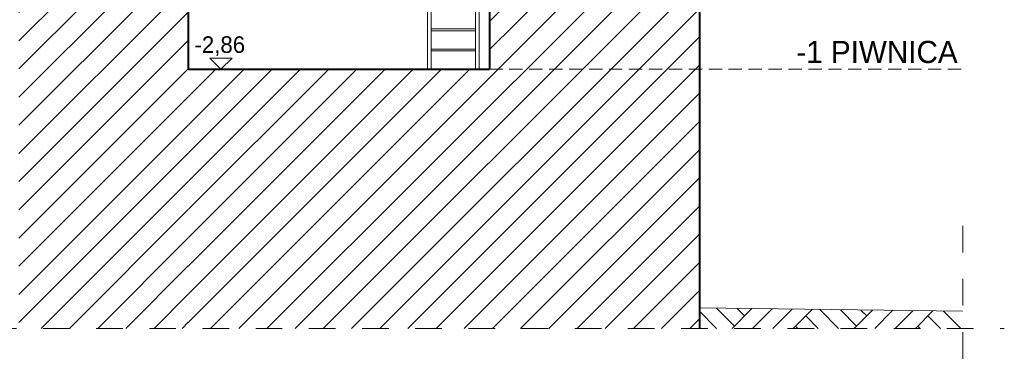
# Model space of a CAD drawing. Header units: millimetres. Extents: x 16408 to 39505, y -6861 to 26364.
# Tile 30 of 85: x 26171 to 39505, y -6861 to -2192. Entities that reach past the tile are written whole.
import ezdxf

# ---------------------------------------------------------------- set-up
doc = ezdxf.new("R2010")
doc.units = ezdxf.units.MM
doc.header["$MEASUREMENT"] = 0
for name, pattern in [('Przerywana', [720, 360, -360]), ('Przerywana gęsta', [270, 180, -90]), ('Wipeout_Contour', [1000, 0, -1000])]:
    doc.linetypes.add(name, pattern=pattern)
for name, color, linetype, lineweight in [('0_Nr_pióra__1', 7, 'Continuous', 13), ('0_Nr_pióra__103', 7, 'Continuous', 5), ('0_Nr_pióra__7', 7, 'Continuous', 20), ('0_Nr_pióra__93', 7, 'Continuous', 13), ('inw_schody zewnętrzne_Nr_pióra__1', 7, 'Continuous', 13), ('inw_schody zewnętrzne_Nr_pióra__27', 7, 'Continuous', 40)]:
    doc.layers.add(name, color=color, linetype=linetype, lineweight=lineweight)
doc.layers.add('0_Nr_pióra__101', color=7, linetype='Continuous', lineweight=5, true_color=0xb2b2b2)
doc.layers.add('inw_ściany zewnętrzne_Nr_pióra__61', color=7, linetype='Continuous', lineweight=13, true_color=0x6a6a6a)
doc.layers.add('inw_schody zewnętrzne', color=7, linetype='Continuous')
doc.styles.add('STYL_AUTOMATYCZNY_1', font='txt')
pattern_1 = [(45, (0, 0), (-190.9188, 190.9188), [])]

# ---------------------------------------------------------------- blocks, each defined once
blk = doc.blocks.new('Wymiary_1_4', base_point=(28897, -2864))
at = {"layer": '0_Nr_pióra__1', "color": 7, "linetype": 'Continuous', "lineweight": 13}
for p, q in [((28897, -2864), (28747, -2714)), ((28747, -2714), (29047, -2714)), ((29047, -2714), (28897, -2864))]:
    blk.add_line(p, q, dxfattribs=at)
at = {"layer": '0_Nr_pióra__1', "color": 7, "lineweight": 13, "insert": (28538, -2684), "char_height": 225, "attachment_point": 7, "style": 'STYL_AUTOMATYCZNY_1'}
blk.add_mtext('\\A1;{\\pql;\\fCentury Gothic|b0|i0|c238|p34;-2,86}', dxfattribs=at)

msp = doc.modelspace()

# ---------------------------------------------------------------- texts
at = {"layer": '0_Nr_pióra__7', "color": 7, "linetype": 'Continuous', "lineweight": 20, "insert": (37781, -2783), "char_height": 300, "attachment_point": 8, "style": 'STYL_AUTOMATYCZNY_1'}
msp.add_mtext('\\A1;{\\pqc;\\fCentury Gothic|b0|i0|c238|p34;-1 PIWNICA}', dxfattribs=at)

# ---------------------------------------------------------------- wipeouts: each hides what was drawn before it
at = {"color": 254, "linetype": 'Wipeout_Contour', "lineweight": 0, "ltscale": 150725.637076}
msp.add_wipeout([(35376, -6374), (38941, -6374), (38941, -6143), (35376, -6097)], dxfattribs=at)

# ---------------------------------------------------------------- next in the draw order: hatches: boundary and pattern name
at = {"layer": '0_Nr_pióra__101', "linetype": 'Continuous', "lineweight": 5, "true_color": 0xb2b2b2}
h = msp.add_hatch(dxfattribs=at)
h.set_pattern_fill('Grunt_0004', color=253, style=0, pattern_type=2)
h.set_pattern_definition([(45, (0, 0), (-413.6575, 413.6575), []), (45, (-137.9, 137.9), (-827.315, 827.315), []), (45, (-275.8, 275.8), (-827.315, 827.315), []), (135, (-413.66, 413.66), (137.8858, 137.8858), [585, -585])])
h.paths.add_polyline_path([(35376, -6374), (38941, -6374), (38941, -6143), (35376, -6097)])

# ---------------------------------------------------------------- next in the draw order: linework, layer by layer
at = {"layer": '0_Nr_pióra__1', "color": 7, "linetype": 'Przerywana', "lineweight": 13}
msp.add_line((38941, -4985), (38941, -6861), dxfattribs=at)

# ---------------------------------------------------------------- next in the draw order: wipeouts: each hides what was drawn before it
at = {"color": 254, "linetype": 'Wipeout_Contour', "lineweight": 0, "ltscale": 227356.527665}
msp.add_wipeout([(32532, -2864), (28391, -2864), (28391, -6374), (32596, -6374), (35376, -6374), (35376, 136), (32532, 136)], dxfattribs=at).dxf.layer = 'inw_schody zewnętrzne'

# ---------------------------------------------------------------- next in the draw order: hatches: boundary and pattern name
at = {"layer": 'inw_schody zewnętrzne_Nr_pióra__1', "linetype": 'Continuous', "lineweight": 13}
h = msp.add_hatch(dxfattribs=at)
h.set_pattern_fill('Bloczki_ceramiczne_0004', style=0, pattern_type=2)
h.set_pattern_definition(pattern_1)
h.paths.add_polyline_path([(32532, -2864), (28391, -2864), (28391, -6374), (32596, -6374), (35376, -6374), (35376, 136), (32532, 136)])

# ---------------------------------------------------------------- next in the draw order: linework, layer by layer
at = {"layer": '0_Nr_pióra__103', "color": 7, "linetype": 'Continuous', "lineweight": 5}
for p, q in [((31693, -2864), (31693, -4)), ((31744, -2864), (31744, -4)), ((32343, -2864), (32343, -4)), ((32393, -2864), (32393, -4)), ((32343, -2316), (31744, -2316)), ((32343, -2342), (31744, -2342)), ((32343, -2590), (31744, -2590)), ((32343, -2616), (31744, -2616))]:
    msp.add_line(p, q, dxfattribs=at)
at = {"layer": '0_Nr_pióra__93', "color": 7, "linetype": 'Continuous', "lineweight": 13, "flags": 128}
msp.add_lwpolyline([(35376, -6097), (38941, -6143)], dxfattribs=at)
at = {"layer": 'inw_schody zewnętrzne_Nr_pióra__27', "color": 7, "linetype": 'Continuous', "lineweight": 40}
for p, q in [((32532, 136), (32532, -2864)), ((35376, 136), (35376, -6374))]:
    msp.add_line(p, q, dxfattribs=at)
at = {"layer": 'inw_ściany zewnętrzne_Nr_pióra__61', "color": 251, "linetype": 'Przerywana gęsta', "lineweight": 13, "true_color": 0x6a6a6a, "flags": 128}
msp.add_lwpolyline([(32532, -2864), (38941, -2864)], dxfattribs=at)

# ---------------------------------------------------------------- next in the draw order: block references
at = {"color": 7, "linetype": 'Continuous', "lineweight": 13}
msp.add_blockref('Wymiary_1_4', (28897, -2864), dxfattribs=at)

# ---------------------------------------------------------------- next in the draw order: wipeouts: each hides what was drawn before it
at = {"color": 254, "linetype": 'Wipeout_Contour', "lineweight": 0, "ltscale": 163501.268357}
msp.add_wipeout([(28455, -6374), (28455, 136), (26397, 136), (26397, -254), (26161, -251), (26161, -6374)], dxfattribs=at).dxf.layer = 'inw_schody zewnętrzne'

# ---------------------------------------------------------------- next in the draw order: hatches: boundary and pattern name
at = {"layer": 'inw_schody zewnętrzne_Nr_pióra__1', "linetype": 'Continuous', "lineweight": 13}
h = msp.add_hatch(dxfattribs=at)
h.set_pattern_fill('Bloczki_ceramiczne_0004', style=0, pattern_type=2)
h.set_pattern_definition(pattern_1)
h.paths.add_polyline_path([(28455, -6374), (28455, 136), (26397, 136), (26397, -254), (26161, -251), (26161, -6374)])

# ---------------------------------------------------------------- next in the draw order: linework, layer by layer
at = {"layer": '0_Nr_pióra__1', "color": 7, "linetype": 'Przerywana', "lineweight": 13}
msp.add_line((16408, -6374), (39505, -6374), dxfattribs=at)
at = {"layer": 'inw_schody zewnętrzne_Nr_pióra__27', "color": 7, "linetype": 'Continuous', "lineweight": 40}
for p, q in [((28455, 136), (28455, -2864)), ((28455, -2864), (32532, -2864))]:
    msp.add_line(p, q, dxfattribs=at)

doc.saveas('drawing.dxf')
